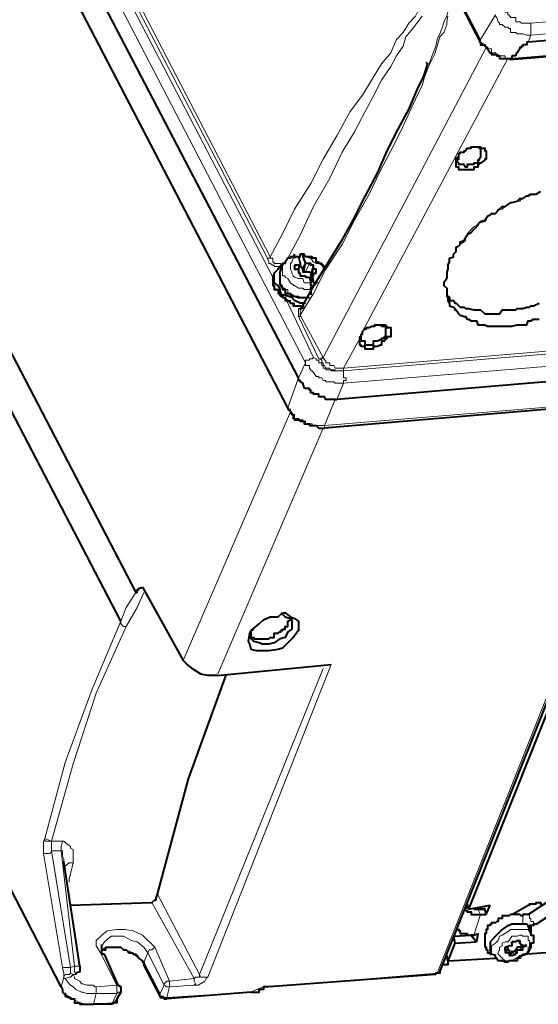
# Model space of a CAD drawing. Header units: millimetres. Extents: x 2 to 406, y 0 to 285.
# Tile 20 of 53: x 361.22 to 367.54, y 55.61 to 67.6. Entities that reach past the tile are written whole.
import ezdxf

# ---------------------------------------------------------------- set-up
doc = ezdxf.new("R2010")
doc.units = ezdxf.units.MM
doc.header["$MEASUREMENT"] = 0
doc.layers.get('0').update_dxf_attribs({"linetype": 'CONTINUOUS'})

msp = doc.modelspace()

# ---------------------------------------------------------------- linework, layer by layer
at = {"color": 0, "linetype": 'Continuous', "lineweight": 40, "true_color": 0x000007}
for points in [[(352.305, 80.448), (362.63, 60.626)], [(362.448, 60.278), (352.189, 79.968)], [(366.832, 67.327), (364.301, 72.208)], [(364.483, 62.876), (359.684, 72.092)], [(364.615, 63.24), (359.982, 72.109)], [(379.987, 68.386), (367.412, 67.327)], [(379.987, 68.171), (367.197, 67.112)], [(366.832, 67.327), (366.832, 67.294), (366.882, 67.294), (366.882, 67.277), (366.899, 67.261), (366.915, 67.244), (366.948, 67.195), (366.965, 67.195), (366.965, 67.178), (367.031, 67.178), (367.031, 67.162), (367.064, 67.162), (367.064, 67.129), (367.18, 67.129), (367.197, 67.112)], [(367.412, 67.327), (367.395, 67.327), (367.395, 67.294), (367.345, 67.294), (367.345, 67.277), (367.329, 67.277), (367.329, 67.261), (367.312, 67.261), (367.312, 67.244), (367.279, 67.195), (367.263, 67.178)], [(367.213, 67.162), (367.213, 67.129)], [(367.263, 67.162), (367.213, 67.162)], [(367.263, 67.178), (367.263, 67.162)], [(366.187, 67.062), (366.138, 66.913), (366.055, 66.748), (365.956, 66.516), (365.823, 66.268), (365.691, 66.003), (365.575, 65.739), (365.426, 65.457), (365.277, 65.16), (365.128, 64.895), (364.781, 64.332), (364.632, 64.067)], [(366.187, 67.062), (366.171, 67.079)], [(367.197, 67.112), (367.197, 67.129)], [(367.213, 67.129), (367.197, 67.129)], [(367.197, 67.112), (367.197, 67.112)], [(366.568, 65.921), (366.568, 65.97), (366.584, 65.97), (366.584, 65.987), (366.634, 65.987), (366.634, 66.003), (366.65, 66.003), (366.667, 66.036), (366.717, 66.036), (366.717, 66.053), (366.783, 66.053)], [(366.783, 66.053), (366.832, 66.053), (366.832, 66.036), (366.882, 66.036), (366.882, 66.003), (366.899, 66.003), (366.899, 65.921)], [(366.783, 66.053), (366.799, 66.053), (366.816, 66.036), (366.832, 66.036), (366.832, 66.003)], [(366.832, 65.97), (366.832, 65.921), (366.816, 65.904), (366.816, 65.888), (366.799, 65.888), (366.799, 65.854), (366.75, 65.854), (366.75, 65.838), (366.667, 65.838), (366.667, 65.805), (366.65, 65.805), (366.634, 65.838), (366.568, 65.838), (366.568, 65.854)], [(366.568, 65.921), (366.568, 65.97)], [(366.832, 66.003), (366.832, 65.97)], [(366.568, 65.854), (366.551, 65.871), (366.535, 65.888), (366.535, 65.904), (366.568, 65.904), (366.568, 65.921)], [(366.899, 65.921), (366.899, 65.904), (366.882, 65.904), (366.882, 65.888), (366.832, 65.854), (366.816, 65.854), (366.816, 65.838), (366.799, 65.838), (366.799, 65.805), (366.75, 65.805), (366.75, 65.772), (366.568, 65.772), (366.568, 65.805), (366.535, 65.805), (366.535, 65.921), (366.568, 65.921)], [(366.568, 65.921), (366.551, 65.921)], [(366.435, 64.613), (366.452, 64.647), (366.452, 64.696), (366.502, 64.713), (366.502, 64.746), (366.518, 64.762), (366.535, 64.779), (366.535, 64.829), (366.568, 64.845), (366.584, 64.862), (366.584, 64.895), (366.634, 64.911), (366.65, 64.944), (366.667, 64.977), (366.684, 64.994), (366.717, 65.011), (366.75, 65.044), (366.783, 65.077), (366.799, 65.093), (366.816, 65.126), (366.832, 65.143), (366.882, 65.16), (366.915, 65.209), (366.948, 65.226), (366.965, 65.242), (367.014, 65.242), (367.048, 65.275), (367.064, 65.292), (367.097, 65.325), (367.13, 65.325), (367.18, 65.358), (367.197, 65.375), (367.213, 65.375), (367.279, 65.391), (367.312, 65.424), (367.345, 65.424), (367.395, 65.457), (367.412, 65.457), (367.445, 65.474), (367.511, 65.474), (367.561, 65.507)], [(364.566, 64.746), (364.549, 64.713), (364.516, 64.713), (364.516, 64.696), (364.483, 64.696), (364.45, 64.647), (364.45, 64.63), (364.417, 64.63), (364.417, 64.613)], [(364.615, 64.713), (364.566, 64.713), (364.566, 64.746)], [(364.615, 64.713), (364.632, 64.713), (364.632, 64.746)], [(364.632, 64.746), (364.665, 64.746), (364.665, 64.713)], [(364.93, 64.564), (364.93, 64.597), (364.913, 64.597), (364.913, 64.613), (364.897, 64.613), (364.897, 64.63), (364.863, 64.63), (364.863, 64.647), (364.83, 64.647), (364.83, 64.696), (364.781, 64.696), (364.781, 64.713), (364.698, 64.713), (364.681, 64.746), (364.632, 64.746)], [(364.615, 64.713), (364.632, 64.63)], [(364.615, 64.713), (364.615, 64.696)], [(364.632, 64.63), (364.632, 64.613)], [(364.632, 64.63), (364.632, 64.63)], [(364.632, 64.63), (364.632, 64.63)], [(364.632, 64.63), (364.632, 64.63)], [(364.665, 64.713), (364.698, 64.63)], [(364.665, 64.564), (364.698, 64.63)], [(364.748, 64.63), (364.698, 64.63)], [(364.698, 64.63), (364.698, 64.63)], [(364.797, 64.597), (364.797, 64.613), (364.764, 64.613), (364.764, 64.63), (364.748, 64.63)], [(364.317, 64.514), (364.367, 64.564), (364.384, 64.597), (364.4, 64.613), (364.417, 64.613)], [(364.317, 64.398), (364.317, 64.514)], [(364.317, 64.481), (364.317, 64.514)], [(364.384, 64.514), (364.417, 64.613)], [(364.384, 64.514), (364.384, 64.382), (364.4, 64.382)], [(364.615, 64.613), (364.566, 64.613)], [(364.566, 64.613), (364.566, 64.597)], [(364.566, 64.597), (364.566, 64.564), (364.615, 64.564)], [(364.615, 64.564), (364.632, 64.613)], [(364.632, 64.613), (364.615, 64.613)], [(364.615, 64.564), (364.615, 64.531)], [(364.615, 64.531), (364.615, 64.514)], [(364.615, 64.531), (364.615, 64.531)], [(364.615, 64.531), (364.615, 64.531)], [(364.615, 64.514), (364.632, 64.514), (364.632, 64.481), (364.681, 64.481)], [(364.632, 64.613), (364.665, 64.564)], [(364.665, 64.564), (364.665, 64.531), (364.681, 64.531)], [(364.681, 64.531), (364.698, 64.531)], [(364.698, 64.531), (364.748, 64.531), (364.764, 64.514)], [(364.764, 64.481), (364.797, 64.597)], [(364.764, 64.514), (364.764, 64.481)], [(364.781, 64.481), (364.797, 64.481), (364.797, 64.514)], [(364.797, 64.564), (364.797, 64.597)], [(364.797, 64.597), (364.797, 64.597)], [(364.797, 64.597), (364.797, 64.597)], [(364.83, 64.531), (364.83, 64.564), (364.797, 64.564)], [(364.797, 64.514), (364.83, 64.514)], [(364.83, 64.514), (364.83, 64.531)], [(366.435, 64.613), (366.435, 64.564), (366.419, 64.531), (366.419, 64.448), (366.386, 64.398), (366.386, 64.365), (366.419, 64.332), (366.419, 64.233), (366.435, 64.216), (366.435, 64.183), (366.452, 64.15)], [(366.435, 64.613), (366.435, 64.613)], [(364.317, 64.481), (364.301, 64.481), (364.301, 64.365), (364.317, 64.365), (364.317, 64.332)], [(364.367, 64.365), (364.317, 64.398)], [(364.4, 64.382), (364.4, 64.365), (364.417, 64.332), (364.417, 64.316), (364.45, 64.316), (364.45, 64.266), (364.516, 64.266), (364.516, 64.249), (364.533, 64.249), (364.533, 64.233), (364.566, 64.233), (364.615, 64.216), (364.748, 64.216)], [(364.681, 64.481), (364.698, 64.481)], [(364.698, 64.481), (364.698, 64.465), (364.748, 64.465)], [(364.748, 64.465), (364.764, 64.398)], [(364.764, 64.481), (364.764, 64.465), (364.781, 64.465)], [(364.764, 64.398), (364.781, 64.481)], [(364.781, 64.481), (364.764, 64.398)], [(364.764, 64.316), (364.764, 64.332), (364.781, 64.365), (364.764, 64.365), (364.764, 64.398)], [(364.781, 64.481), (364.797, 64.398)], [(364.781, 64.481), (364.781, 64.481)], [(364.781, 64.481), (364.781, 64.481)], [(364.781, 64.481), (364.781, 64.481)], [(364.781, 64.465), (364.781, 64.465)], [(364.797, 64.398), (364.83, 64.382)], [(364.317, 64.332), (364.317, 64.316), (364.367, 64.316), (364.367, 64.266), (364.384, 64.266), (364.384, 64.249), (364.4, 64.233), (364.417, 64.233), (364.417, 64.216), (364.45, 64.216), (364.45, 64.183), (364.483, 64.183), (364.516, 64.15), (364.549, 64.15), (364.549, 64.117), (364.632, 64.117), (364.665, 64.101), (364.681, 64.101)], [(364.698, 64.15), (364.632, 64.15), (364.566, 64.183), (364.533, 64.216), (364.483, 64.233), (364.417, 64.249), (364.4, 64.266), (364.384, 64.332), (364.367, 64.365)], [(364.764, 64.332), (364.781, 64.316)], [(364.764, 64.316), (364.764, 64.249)], [(364.764, 64.249), (364.764, 64.249)], [(378.994, 64.15), (365.079, 62.975)], [(366.419, 64.249), (366.419, 64.233), (366.435, 64.233), (366.452, 64.216), (366.452, 64.183), (366.502, 64.183), (366.518, 64.15), (366.535, 64.15), (366.568, 64.117), (366.584, 64.101), (366.634, 64.101), (366.65, 64.084), (366.684, 64.084), (366.75, 64.067), (366.832, 64.067), (366.882, 64.018), (367.064, 64.018), (367.097, 64.067), (367.263, 64.067), (367.279, 64.084), (367.345, 64.084), (367.395, 64.101), (367.428, 64.101), (367.445, 64.117), (367.478, 64.117), (367.544, 64.15)], [(366.452, 64.15), (366.452, 64.117), (366.502, 64.101), (366.518, 64.084), (366.518, 64.067), (366.535, 64.067), (366.568, 64.018), (366.584, 64.001), (366.634, 63.985), (366.65, 63.985), (366.667, 63.952), (366.684, 63.952), (366.717, 63.935), (366.783, 63.935), (366.799, 63.885), (366.882, 63.885), (366.915, 63.869), (367.213, 63.869), (367.279, 63.885), (367.395, 63.885), (367.412, 63.935), (367.445, 63.935), (367.478, 63.952), (367.544, 63.952)], [(378.829, 63.803), (364.93, 62.628)], [(365.376, 63.737), (365.376, 63.77), (365.393, 63.77), (365.393, 63.803)], [(365.376, 63.77), (365.393, 63.77), (365.393, 63.803)], [(365.393, 63.803), (365.393, 63.803), (365.426, 63.836), (365.443, 63.836), (365.443, 63.852), (365.476, 63.852), (365.509, 63.869), (365.542, 63.869), (365.542, 63.885), (365.608, 63.885)], [(365.608, 63.885), (365.674, 63.885), (365.674, 63.869), (365.691, 63.869), (365.691, 63.852), (365.74, 63.852), (365.74, 63.77)], [(365.608, 63.885), (365.625, 63.885), (365.625, 63.869), (365.674, 63.869), (365.674, 63.852)], [(365.674, 63.852), (365.674, 63.77)], [(365.36, 63.72), (365.36, 63.737), (365.376, 63.737), (365.376, 63.77)], [(365.74, 63.77), (365.74, 63.737), (365.691, 63.737), (365.691, 63.72), (365.674, 63.72), (365.674, 63.703), (365.658, 63.687), (365.625, 63.687), (365.625, 63.637), (365.608, 63.637), (365.575, 63.621), (365.525, 63.621), (365.525, 63.588), (365.426, 63.588), (365.426, 63.621), (365.376, 63.621), (365.376, 63.637), (365.36, 63.637), (365.36, 63.72)], [(365.36, 63.72), (365.376, 63.737)], [(365.36, 63.72), (365.36, 63.72)], [(365.674, 63.77), (365.674, 63.737), (365.658, 63.737), (365.658, 63.72), (365.625, 63.72), (365.625, 63.703), (365.608, 63.703), (365.575, 63.687), (365.525, 63.687), (365.525, 63.637), (365.426, 63.637), (365.426, 63.687), (365.376, 63.687), (365.376, 63.703)], [(365.376, 63.737), (365.376, 63.753)], [(365.376, 63.703), (365.376, 63.737)], [(365.062, 62.975), (364.946, 62.975), (364.93, 63.008), (364.863, 63.008), (364.863, 63.042), (364.797, 63.042), (364.797, 63.058), (364.764, 63.058), (364.764, 63.091), (364.748, 63.091), (364.748, 63.108), (364.698, 63.108), (364.681, 63.124), (364.665, 63.174), (364.632, 63.19), (364.632, 63.207), (364.615, 63.207), (364.615, 63.24)], [(364.615, 63.24), (364.615, 63.24)], [(365.062, 62.975), (365.079, 62.975)], [(364.483, 62.876), (364.483, 62.86), (364.516, 62.826), (364.516, 62.81), (364.533, 62.81), (364.533, 62.793), (364.549, 62.793), (364.549, 62.744), (364.566, 62.744), (364.566, 62.727), (364.615, 62.727), (364.632, 62.711), (364.681, 62.711), (364.681, 62.678), (364.748, 62.678), (364.748, 62.661), (364.83, 62.661), (364.863, 62.628), (364.93, 62.628)], [(366.336, 56.009), (368.835, 62.28)], [(368.835, 62.148), (366.684, 56.771)], [(362.63, 60.626), (362.646, 60.626), (362.646, 60.659), (362.663, 60.659), (362.663, 60.675)], [(362.663, 60.675), (362.712, 60.692)], [(362.712, 60.692), (363.209, 59.798)], [(364.036, 60.163), (364.135, 60.245), (364.185, 60.295), (364.268, 60.328), (364.367, 60.328), (364.417, 60.378)], [(364.4, 60.378), (364.45, 60.328), (364.516, 60.311), (364.533, 60.295)], [(364.417, 60.378), (364.45, 60.378), (364.516, 60.328), (364.566, 60.311), (364.615, 60.278), (364.615, 60.163)], [(364.483, 60.278), (364.483, 60.278), (364.516, 60.295), (364.516, 60.311)], [(364.036, 60.08), (364.069, 60.08), (364.069, 60.063), (364.251, 60.063), (364.268, 60.08), (364.317, 60.08), (364.317, 60.129), (364.367, 60.129), (364.384, 60.146), (364.4, 60.146), (364.4, 60.163), (364.417, 60.163), (364.417, 60.179), (364.45, 60.179), (364.45, 60.212), (364.483, 60.212), (364.483, 60.278)], [(364.036, 60.163), (364.069, 60.179)], [(364.533, 60.179), (364.483, 60.146), (364.45, 60.08), (364.384, 60.063), (364.317, 60.014), (364.251, 59.997), (364.169, 59.997), (364.135, 60.014), (364.069, 60.03), (364.036, 60.063)], [(364.533, 60.295), (364.533, 60.179)], [(364.615, 60.163), (364.549, 60.08), (364.417, 59.947), (364.367, 59.931), (364.251, 59.914), (364.102, 59.914), (364.036, 59.931), (364.02, 59.997), (364.003, 60.03), (364.02, 60.129)], [(364.02, 60.129), (364.036, 60.163)], [(364.036, 60.063), (364.036, 60.163)], [(363.622, 59.616), (363.507, 59.616), (363.424, 59.633), (363.341, 59.683), (363.258, 59.749), (363.209, 59.798)], [(363.622, 59.616), (365.012, 59.749)], [(362.894, 56.953), (363.275, 58.359), (363.738, 59.633)], [(361.72, 55.827), (360.81, 57.581)], [(361.753, 57.35), (361.753, 57.35)], [(361.951, 56.076), (361.753, 57.35)], [(367.412, 56.704), (368.09, 57.151)], [(362.828, 56.853), (362.861, 56.886), (362.878, 56.886), (362.878, 56.903), (362.894, 56.953)], [(367.511, 56.589), (368.189, 57.035)], [(361.835, 56.82), (362.828, 56.853)], [(366.667, 56.837), (366.684, 56.771)], [(367.213, 56.704), (367.412, 56.82), (367.428, 56.82), (367.428, 56.837), (367.511, 56.837), (367.511, 56.853), (367.561, 56.853), (367.561, 56.837), (367.577, 56.837)], [(366.667, 56.82), (366.65, 56.771)], [(366.65, 56.754), (366.667, 56.754), (366.667, 56.737), (366.717, 56.737), (366.717, 56.704), (366.832, 56.704)], [(366.667, 56.82), (366.684, 56.82)], [(366.684, 56.771), (366.948, 56.82)], [(366.75, 56.771), (366.799, 56.771)], [(366.799, 56.771), (366.882, 56.771)], [(366.816, 56.771), (366.816, 56.787)], [(366.816, 56.771), (366.816, 56.787)], [(366.816, 56.771), (366.816, 56.787)], [(366.816, 56.771), (366.816, 56.787)], [(366.832, 56.771), (366.832, 56.787)], [(366.882, 56.771), (366.832, 56.771)], [(366.832, 56.704), (366.899, 56.704)], [(366.882, 56.771), (366.882, 56.787)], [(366.899, 56.704), (366.882, 56.771)], [(367.312, 56.704), (367.197, 56.704), (367.18, 56.688), (367.097, 56.688), (367.097, 56.655), (367.048, 56.655), (367.048, 56.622), (367.031, 56.622), (367.014, 56.605), (366.965, 56.605), (366.965, 56.589), (366.948, 56.589), (366.948, 56.572), (366.915, 56.572), (366.915, 56.522), (366.899, 56.522), (366.899, 56.473), (366.882, 56.473), (366.882, 56.307)], [(366.899, 56.704), (366.948, 56.82)], [(367.412, 56.704), (367.345, 56.704), (367.345, 56.688), (367.329, 56.688), (367.312, 56.704)], [(367.428, 56.522), (367.428, 56.522), (367.412, 56.572), (367.395, 56.589), (367.213, 56.589), (367.18, 56.572), (367.163, 56.572), (367.097, 56.522), (367.048, 56.473), (367.014, 56.44), (366.965, 56.39), (366.948, 56.373)], [(367.511, 56.589), (367.478, 56.589), (367.478, 56.572), (367.428, 56.572), (367.428, 56.522)], [(366.535, 56.522), (366.568, 56.522), (366.568, 56.506), (366.584, 56.506), (366.584, 56.473), (366.667, 56.473), (366.667, 56.456), (366.75, 56.456)], [(366.75, 56.456), (366.799, 56.473)], [(366.799, 56.473), (366.783, 56.373)], [(367.445, 56.473), (367.428, 56.522)], [(367.445, 56.572), (367.445, 56.572)], [(367.445, 56.572), (367.445, 56.522)], [(367.445, 56.522), (367.445, 56.473)], [(367.445, 56.473), (367.445, 56.522)], [(367.445, 56.473), (367.445, 56.456), (367.478, 56.456), (367.478, 56.357), (367.445, 56.357), (367.445, 56.324)], [(366.518, 56.357), (366.435, 56.142)], [(366.502, 56.44), (366.717, 56.456)], [(366.502, 56.44), (366.518, 56.357)], [(366.502, 56.44), (366.518, 56.44)], [(366.518, 56.357), (366.783, 56.373)], [(366.717, 56.456), (366.783, 56.373)], [(366.75, 56.456), (366.717, 56.456)], [(366.948, 56.373), (366.948, 56.274)], [(367.213, 56.357), (367.213, 56.324), (367.18, 56.324)], [(367.279, 56.39), (367.263, 56.373), (367.213, 56.373)], [(367.213, 56.357), (367.213, 56.373)], [(367.279, 56.39), (367.312, 56.39)], [(367.312, 56.373), (367.296, 56.373)], [(367.312, 56.373), (367.296, 56.373)], [(367.312, 56.373), (367.312, 56.39)], [(367.312, 56.39), (367.312, 56.373)], [(367.312, 56.373), (367.312, 56.357)], [(367.312, 56.357), (367.312, 56.373)], [(367.329, 56.324), (367.329, 56.34), (367.312, 56.357)], [(367.345, 56.224), (369.43, 56.373)], [(362.216, 56.324), (362.216, 56.34)], [(362.249, 56.224), (362.216, 56.224), (362.216, 56.324)], [(362.216, 56.274), (362.266, 56.274), (362.266, 56.307), (362.448, 56.307), (362.481, 56.274), (362.514, 56.274), (362.547, 56.241), (362.58, 56.241), (362.597, 56.224), (362.63, 56.224), (362.63, 56.208), (362.646, 56.208), (362.663, 56.175), (362.712, 56.142), (362.712, 56.125), (362.729, 56.125), (362.729, 56.092)], [(362.415, 55.844), (362.249, 56.224)], [(366.882, 56.307), (366.899, 56.307), (366.899, 56.274), (366.915, 56.274), (366.915, 56.241), (366.948, 56.241), (366.948, 56.224), (366.965, 56.224)], [(366.965, 56.224), (366.948, 56.274)], [(367.445, 56.324), (367.445, 56.307), (367.428, 56.274), (367.395, 56.224), (367.345, 56.208), (367.329, 56.208), (367.312, 56.175), (367.279, 56.175), (367.279, 56.142), (367.18, 56.142), (367.163, 56.125), (367.13, 56.125), (367.097, 56.142), (367.048, 56.142), (367.031, 56.175), (367.014, 56.175), (367.014, 56.208), (366.965, 56.224)], [(366.965, 56.224), (366.965, 56.224)], [(367.163, 56.324), (367.163, 56.307), (367.13, 56.307)], [(367.13, 56.307), (367.13, 56.307)], [(367.18, 56.274), (367.163, 56.274), (367.163, 56.307), (367.13, 56.307)], [(367.13, 56.274), (367.13, 56.307)], [(367.13, 56.274), (367.13, 56.241)], [(367.13, 56.274), (367.13, 56.274)], [(367.163, 56.241), (367.13, 56.241)], [(367.163, 56.324), (367.18, 56.324)], [(367.163, 56.241), (367.18, 56.241)], [(367.18, 56.274), (367.18, 56.241)], [(367.18, 56.241), (367.18, 56.224)], [(367.197, 56.224), (367.18, 56.224)], [(367.18, 56.224), (367.18, 56.208)], [(367.18, 56.224), (367.18, 56.224)], [(367.213, 56.241), (367.213, 56.258), (367.197, 56.224)], [(367.263, 56.274), (367.213, 56.241)], [(367.213, 56.208), (367.213, 56.208), (367.263, 56.224)], [(367.312, 56.307), (367.279, 56.307), (367.263, 56.274)], [(367.263, 56.224), (367.263, 56.241), (367.279, 56.241), (367.279, 56.274), (367.329, 56.274)], [(367.263, 56.224), (367.263, 56.224)], [(367.312, 56.307), (367.296, 56.307)], [(367.345, 56.324), (367.329, 56.324), (367.329, 56.307), (367.312, 56.307)], [(367.329, 56.324), (367.345, 56.324)], [(367.329, 56.274), (367.345, 56.274), (367.345, 56.307)], [(367.329, 56.274), (367.329, 56.274)], [(367.345, 56.324), (367.345, 56.34)], [(367.395, 56.324), (367.345, 56.324)], [(367.395, 56.324), (367.345, 56.307)], [(367.395, 56.324), (367.379, 56.34)], [(366.435, 56.125), (366.435, 56.092), (366.386, 56.092)], [(366.435, 56.142), (366.419, 56.208)], [(366.435, 56.142), (367.014, 56.175)], [(366.435, 56.142), (366.435, 56.125)], [(367.18, 56.208), (367.197, 56.208)], [(367.213, 56.208), (367.197, 56.208)], [(361.951, 56.076), (361.951, 56.009), (361.902, 55.993), (361.902, 55.976)], [(361.951, 56.076), (361.935, 56.076)], [(362.928, 55.712), (362.729, 56.092)], [(366.336, 56.009), (366.336, 55.993), (366.286, 55.993), (366.286, 55.976)], [(366.386, 56.092), (366.369, 56.092)], [(366.286, 55.976), (364.251, 55.827)], [(361.72, 55.827), (361.736, 55.794), (361.736, 55.761), (361.753, 55.745), (361.769, 55.745), (361.769, 55.712), (361.819, 55.695), (361.835, 55.695), (361.835, 55.678), (361.885, 55.678), (361.885, 55.629), (361.951, 55.629), (361.951, 55.612), (362.117, 55.612)], [(362.448, 55.761), (362.398, 55.678)], [(362.415, 55.844), (362.448, 55.827), (362.448, 55.761)], [(364.036, 55.761), (363.01, 55.678)], [(364.036, 55.761), (364.135, 55.761), (364.135, 55.794), (364.152, 55.794)], [(364.251, 55.827), (364.185, 55.827), (364.185, 55.794), (364.152, 55.794)], [(362.398, 55.678), (362.398, 55.629), (362.365, 55.629), (362.348, 55.612)], [(362.928, 55.712), (362.928, 55.695), (362.977, 55.695), (362.977, 55.678), (363.01, 55.678)], [(362.348, 55.612), (362.117, 55.612)]]:
    msp.add_lwpolyline(points, dxfattribs=at)
at = {"color": 0, "linetype": 'Continuous', "lineweight": 5, "true_color": 0x000007}
for points in [[(366.832, 67.36), (364.301, 72.208)], [(364.483, 62.876), (359.684, 72.109)], [(360.181, 72.109), (364.698, 63.422)], [(360.313, 72.126), (364.301, 64.465)], [(364.235, 64.696), (360.363, 72.126)], [(364.268, 64.713), (360.429, 72.109)], [(367.445, 67.559), (379.424, 68.552)], [(367.445, 67.41), (379.987, 68.452)], [(380.02, 68.187), (367.197, 67.129)], [(366.435, 68.088), (366.419, 68.088), (366.419, 68.072), (366.386, 68.072), (366.369, 68.039), (366.336, 68.022), (366.303, 68.005), (366.286, 67.956), (366.27, 67.939), (366.204, 67.89), (366.187, 67.823), (366.138, 67.79), (366.071, 67.708), (366.038, 67.641), (365.956, 67.559), (365.889, 67.443), (365.807, 67.36), (365.74, 67.195), (365.625, 67.062), (365.525, 66.897), (365.393, 66.682), (365.244, 66.483), (365.079, 66.185)], [(366.187, 67.062), (366.204, 67.062), (366.253, 67.195), (366.286, 67.277), (366.303, 67.36), (366.336, 67.426), (366.369, 67.509), (366.386, 67.575), (366.419, 67.641), (366.435, 67.691), (366.435, 67.708), (366.452, 67.774), (366.452, 67.79), (366.502, 67.823), (366.502, 67.923), (366.518, 67.939), (366.518, 67.956)], [(367.097, 67.741), (367.13, 67.708), (367.13, 67.691), (367.163, 67.691), (367.163, 67.658), (367.18, 67.658), (367.18, 67.641), (367.197, 67.641), (367.197, 67.625), (367.263, 67.625), (367.263, 67.575), (367.312, 67.575), (367.329, 67.559), (367.445, 67.559)], [(366.121, 67.641), (366.055, 67.559), (366.005, 67.493), (365.922, 67.393), (365.889, 67.277), (365.807, 67.162), (365.74, 67.029), (365.625, 66.864), (365.525, 66.665), (365.426, 66.483), (365.294, 66.235), (365.145, 65.987), (364.996, 65.672), (364.797, 65.325), (364.632, 64.977), (364.483, 64.696)], [(364.632, 64.001), (364.797, 64.266), (364.946, 64.564), (365.145, 64.862), (365.294, 65.16), (365.476, 65.474), (365.608, 65.755), (365.74, 66.003), (365.856, 66.235), (366.038, 66.632), (366.121, 66.798), (366.154, 66.913), (366.204, 67.046), (366.27, 67.178), (366.303, 67.277), (366.336, 67.393), (366.386, 67.443), (366.419, 67.542), (366.419, 67.575), (366.435, 67.641)], [(366.832, 67.36), (367.014, 67.658)], [(367.014, 67.658), (367.014, 67.641), (367.031, 67.625), (367.048, 67.575), (367.064, 67.559), (367.064, 67.542), (367.097, 67.542), (367.13, 67.509), (367.163, 67.509), (367.18, 67.493), (367.197, 67.493), (367.197, 67.443), (367.263, 67.443), (367.279, 67.426), (367.345, 67.426), (367.395, 67.41), (367.445, 67.41)], [(367.445, 67.559), (367.445, 67.41)], [(367.412, 67.327), (367.445, 67.41)], [(364.913, 63.488), (366.899, 67.261)], [(366.832, 67.327), (366.816, 67.327), (366.816, 67.36), (366.832, 67.36)], [(367.197, 67.129), (367.13, 67.129), (367.13, 67.162), (367.048, 67.162), (367.048, 67.178), (367.031, 67.178), (367.014, 67.195), (366.965, 67.195), (366.965, 67.244), (366.948, 67.244), (366.915, 67.261), (366.899, 67.277), (366.882, 67.277), (366.882, 67.294), (366.832, 67.327), (366.832, 67.36)], [(365.393, 63.803), (367.163, 67.129)], [(365.079, 66.185), (364.913, 65.904), (364.764, 65.606), (364.566, 65.292), (364.417, 64.994), (364.268, 64.713)], [(366.452, 64.647), (366.452, 64.696), (366.502, 64.713), (366.502, 64.746), (366.518, 64.762), (366.535, 64.779), (366.535, 64.829), (366.568, 64.845), (366.584, 64.862), (366.634, 64.895), (366.65, 64.911), (366.65, 64.944), (366.667, 64.994), (366.684, 65.011), (366.717, 65.044), (366.75, 65.077), (366.783, 65.093), (366.816, 65.126), (366.832, 65.126), (366.882, 65.143), (366.899, 65.16), (366.915, 65.209), (366.948, 65.226), (367.014, 65.242), (367.048, 65.292), (367.097, 65.292), (367.13, 65.325), (367.163, 65.358), (367.197, 65.375), (367.213, 65.375), (367.263, 65.391), (367.312, 65.391), (367.329, 65.424), (367.395, 65.457), (367.412, 65.457), (367.428, 65.474), (367.511, 65.474), (367.561, 65.507)], [(364.268, 64.713), (364.268, 64.696), (364.235, 64.696)], [(364.384, 64.597), (364.317, 64.597), (364.317, 64.613), (364.301, 64.613), (364.268, 64.63), (364.251, 64.63), (364.251, 64.647), (364.235, 64.696)], [(364.417, 64.613), (364.4, 64.613), (364.4, 64.63), (364.317, 64.63), (364.317, 64.647), (364.301, 64.647), (364.301, 64.696), (364.268, 64.696), (364.268, 64.713)], [(364.533, 64.531), (364.516, 64.564), (364.516, 64.63), (364.533, 64.647), (364.549, 64.696), (364.566, 64.696), (364.615, 64.713)], [(364.665, 64.713), (364.698, 64.713), (364.748, 64.696), (364.764, 64.696), (364.797, 64.647), (364.83, 64.63), (364.863, 64.63), (364.897, 64.613), (364.913, 64.597)], [(364.698, 64.63), (364.681, 64.531)], [(364.748, 64.63), (364.698, 64.531)], [(364.4, 64.382), (364.4, 64.382), (364.384, 64.398), (364.384, 64.514)], [(364.417, 64.481), (364.417, 64.613)], [(364.764, 64.398), (364.681, 64.398), (364.665, 64.448), (364.615, 64.448), (364.566, 64.465), (364.549, 64.481), (364.533, 64.514), (364.533, 64.531)], [(364.615, 64.613), (364.615, 64.564)], [(364.797, 64.564), (364.781, 64.465)], [(364.913, 64.597), (364.913, 64.531)], [(378.994, 64.514), (365.161, 63.356)], [(364.301, 64.465), (364.301, 64.481), (364.317, 64.481)], [(364.317, 64.332), (364.317, 64.365), (364.301, 64.382), (364.301, 64.465)], [(364.748, 64.216), (364.632, 64.216), (364.615, 64.233), (364.549, 64.233), (364.549, 64.249), (364.516, 64.249), (364.516, 64.266), (364.483, 64.266), (364.483, 64.316), (364.45, 64.316), (364.45, 64.332), (364.417, 64.332), (364.417, 64.365), (364.4, 64.365), (364.4, 64.382)], [(364.417, 64.481), (364.45, 64.481), (364.45, 64.465), (364.483, 64.448), (364.516, 64.398), (364.533, 64.382), (364.549, 64.382), (364.549, 64.365), (364.566, 64.365), (364.615, 64.332), (364.665, 64.332), (364.681, 64.316), (364.764, 64.316)], [(364.781, 64.481), (364.764, 64.398)], [(364.863, 64.398), (364.797, 64.398)], [(365.161, 63.323), (379.011, 64.465)], [(378.994, 64.465), (365.161, 63.323)], [(364.45, 64.216), (364.417, 64.216), (364.417, 64.233), (364.4, 64.233), (364.4, 64.249), (364.384, 64.249), (364.384, 64.266), (364.367, 64.266), (364.367, 64.316), (364.317, 64.332)], [(365.161, 63.174), (379.011, 64.316)], [(364.681, 64.117), (364.566, 64.117), (364.566, 64.15), (364.516, 64.15), (364.516, 64.183), (364.483, 64.183), (364.45, 64.216)], [(364.45, 64.216), (364.797, 63.488)], [(364.615, 63.985), (364.615, 64.084), (364.665, 64.084), (364.665, 64.101)], [(364.632, 64.001), (364.632, 64.067)], [(364.632, 64.001), (364.632, 63.985), (364.615, 63.985)], [(364.863, 63.472), (364.615, 63.985)], [(364.913, 63.488), (364.632, 64.001)], [(378.845, 63.803), (364.93, 62.661)], [(365.161, 63.356), (365.36, 63.72)], [(364.698, 63.422), (364.615, 63.24)], [(364.797, 63.488), (364.797, 63.488), (364.781, 63.472), (364.748, 63.472), (364.748, 63.455), (364.698, 63.455), (364.698, 63.422)], [(364.698, 63.422), (364.698, 63.389), (364.748, 63.389), (364.748, 63.356), (364.764, 63.339), (364.764, 63.323), (364.781, 63.323), (364.797, 63.306), (364.83, 63.257), (364.863, 63.257), (364.863, 63.24), (364.897, 63.24), (364.913, 63.207), (364.946, 63.207), (364.946, 63.19), (365.045, 63.19), (365.062, 63.174), (365.161, 63.174)], [(364.797, 63.488), (364.83, 63.472), (364.83, 63.455), (364.863, 63.455), (364.863, 63.422), (364.897, 63.422), (364.897, 63.389), (364.913, 63.389), (364.913, 63.356), (364.946, 63.356), (364.946, 63.339), (365.012, 63.339), (365.012, 63.323), (365.161, 63.323)], [(364.913, 63.488), (364.897, 63.488), (364.897, 63.472), (364.863, 63.472)], [(365.161, 63.323), (365.062, 63.323), (365.062, 63.339), (364.996, 63.339), (364.996, 63.356), (364.946, 63.356), (364.93, 63.389), (364.913, 63.389), (364.913, 63.422), (364.897, 63.422), (364.897, 63.455), (364.863, 63.472)], [(365.161, 63.356), (365.062, 63.356), (365.045, 63.389), (364.996, 63.389), (364.996, 63.422), (364.946, 63.422), (364.946, 63.455), (364.93, 63.455), (364.93, 63.472), (364.913, 63.472), (364.913, 63.488)], [(365.161, 63.356), (365.161, 63.323)], [(365.161, 63.323), (365.161, 63.24), (365.194, 63.24), (365.194, 63.207), (365.161, 63.207), (365.161, 63.174)], [(364.615, 63.24), (364.483, 62.876)], [(365.161, 63.174), (365.079, 62.975)], [(365.062, 62.975), (364.93, 62.661)], [(364.516, 62.826), (363.209, 59.798)], [(364.93, 62.661), (364.781, 62.661), (364.781, 62.678), (364.698, 62.678), (364.698, 62.711), (364.665, 62.711), (364.665, 62.727), (364.632, 62.727), (364.615, 62.744), (364.566, 62.744), (364.566, 62.793), (364.549, 62.793), (364.533, 62.81), (364.533, 62.826), (364.516, 62.826), (364.516, 62.86), (364.483, 62.86), (364.483, 62.876)], [(364.483, 62.876), (364.483, 62.876)], [(364.913, 62.628), (363.622, 59.616)], [(364.93, 62.628), (364.93, 62.661)], [(366.303, 55.993), (368.802, 62.28)], [(362.63, 60.626), (362.514, 60.444), (362.448, 60.278)], [(362.729, 60.626), (362.646, 60.444), (362.514, 60.212)], [(362.448, 60.278), (362.1, 59.451), (361.769, 58.558), (361.521, 57.631)], [(362.514, 60.212), (362.15, 59.401), (361.869, 58.541), (361.604, 57.598)], [(362.514, 60.212), (362.481, 60.212), (362.448, 60.245), (362.448, 60.278)], [(363.507, 55.943), (365.012, 59.749)], [(363.407, 55.976), (364.913, 59.699)], [(361.72, 55.827), (360.81, 57.598)], [(361.521, 57.631), (361.505, 57.598), (361.505, 57.449)], [(361.604, 57.598), (361.736, 57.598)], [(361.604, 57.598), (361.604, 57.482)], [(361.72, 57.482), (361.72, 57.532), (361.736, 57.598)], [(361.736, 57.598), (361.753, 57.598), (361.769, 57.581), (361.835, 57.532), (361.835, 57.515), (361.869, 57.499), (361.869, 57.333)], [(361.604, 57.482), (361.587, 57.449), (361.505, 57.449)], [(361.505, 57.449), (361.736, 56.059)], [(361.604, 57.482), (361.72, 57.482)], [(361.604, 57.482), (361.835, 56.059)], [(361.72, 57.482), (361.736, 57.482), (361.736, 57.416), (361.753, 57.383), (361.753, 57.35)], [(361.885, 56.076), (361.72, 57.482)], [(361.753, 57.283), (361.819, 57.333), (361.869, 57.333)], [(361.869, 57.333), (361.819, 57.135), (361.819, 57.101)], [(363.407, 55.976), (362.894, 56.953)], [(363.341, 55.927), (362.828, 56.853)], [(366.684, 56.82), (366.65, 56.82)], [(366.667, 56.82), (366.684, 56.82)], [(366.75, 56.456), (366.832, 56.704)], [(366.832, 56.704), (366.799, 56.771)], [(367.412, 56.704), (367.428, 56.704), (367.428, 56.688)], [(367.329, 56.688), (367.345, 56.688), (367.345, 56.655)], [(367.345, 56.655), (367.345, 56.589)], [(367.428, 56.688), (367.428, 56.655)], [(367.428, 56.688), (367.428, 56.688)], [(367.428, 56.688), (367.428, 56.688)], [(367.428, 56.688), (367.428, 56.688)], [(367.428, 56.688), (367.428, 56.688)], [(367.428, 56.688), (367.428, 56.688)], [(367.428, 56.688), (367.428, 56.688)], [(367.428, 56.655), (367.445, 56.655)], [(367.428, 56.655), (367.428, 56.655)], [(367.445, 56.655), (367.445, 56.622)], [(367.445, 56.655), (367.445, 56.655)], [(367.445, 56.622), (367.478, 56.622)], [(367.445, 56.622), (367.445, 56.622)], [(367.445, 56.622), (367.445, 56.622)], [(367.478, 56.622), (367.478, 56.605)], [(367.478, 56.622), (367.478, 56.622)], [(367.478, 56.605), (367.478, 56.589), (367.511, 56.589)], [(367.478, 56.605), (367.478, 56.605)], [(367.478, 56.605), (367.478, 56.605)], [(362.2, 56.241), (362.15, 56.324), (362.15, 56.39), (362.216, 56.456), (362.282, 56.506), (362.398, 56.522), (362.497, 56.522), (362.597, 56.506), (362.712, 56.456), (362.861, 56.307)], [(366.965, 56.324), (367.014, 56.357), (367.048, 56.39), (367.064, 56.44), (367.097, 56.456), (367.18, 56.506), (367.197, 56.522), (367.279, 56.522)], [(367.279, 56.522), (367.412, 56.522), (367.445, 56.473)], [(362.216, 56.324), (362.249, 56.373), (362.332, 56.44), (362.481, 56.44), (362.58, 56.39), (362.646, 56.373), (362.729, 56.307), (362.779, 56.241)], [(367.064, 56.274), (367.064, 56.307), (367.097, 56.324), (367.097, 56.357), (367.13, 56.373), (367.163, 56.373), (367.18, 56.39), (367.213, 56.44), (367.279, 56.44), (367.312, 56.456), (367.329, 56.456), (367.345, 56.44), (367.412, 56.44), (367.412, 56.39), (367.428, 56.39), (367.428, 56.307)], [(367.312, 56.39), (367.312, 56.373)], [(367.312, 56.373), (367.312, 56.39)], [(362.2, 56.241), (362.216, 56.224), (362.249, 56.224)], [(362.398, 55.844), (362.2, 56.241)], [(362.729, 56.125), (362.663, 56.175), (362.597, 56.241), (362.514, 56.274), (362.415, 56.307), (362.266, 56.307), (362.216, 56.274)], [(362.779, 56.241), (362.729, 56.125)], [(362.861, 56.307), (362.828, 56.274), (362.795, 56.274), (362.779, 56.241)], [(362.779, 56.241), (362.977, 55.844)], [(362.861, 56.307), (363.043, 55.894)], [(366.965, 56.224), (366.965, 56.324)], [(366.965, 56.324), (366.965, 56.324)], [(367.428, 56.307), (367.412, 56.307), (367.412, 56.274), (367.395, 56.241), (367.345, 56.224), (367.329, 56.208), (367.312, 56.208), (367.279, 56.175), (367.263, 56.175), (367.213, 56.142), (367.13, 56.142), (367.097, 56.175), (367.064, 56.208), (367.048, 56.224), (367.048, 56.241), (367.064, 56.274)], [(367.064, 56.274), (367.064, 56.274)], [(367.163, 56.241), (367.13, 56.307)], [(367.13, 56.274), (367.13, 56.241)], [(367.18, 56.224), (367.197, 56.208)], [(367.213, 56.208), (367.197, 56.224)], [(367.213, 56.241), (367.263, 56.224)], [(367.263, 56.224), (367.263, 56.274)], [(367.312, 56.307), (367.329, 56.274)], [(367.329, 56.274), (367.312, 56.307)], [(367.345, 56.324), (367.345, 56.307)], [(367.395, 56.324), (367.345, 56.324)], [(367.428, 56.307), (367.428, 56.307)], [(362.928, 55.745), (362.729, 56.125)], [(362.729, 56.092), (362.729, 56.125)], [(366.435, 56.142), (366.419, 56.092)], [(366.435, 56.125), (366.435, 56.125), (366.419, 56.092)], [(361.835, 56.059), (361.736, 56.059)], [(361.736, 56.059), (361.753, 55.993), (361.753, 55.943)], [(361.835, 55.993), (361.819, 55.976), (361.769, 55.976), (361.753, 55.943)], [(361.885, 56.076), (361.835, 56.059)], [(361.835, 56.059), (361.835, 55.993)], [(361.835, 55.993), (361.869, 55.976)], [(361.885, 56.076), (361.951, 56.076)], [(361.902, 55.976), (361.885, 56.009), (361.885, 56.076)], [(366.303, 55.993), (364.251, 55.827)], [(366.286, 55.976), (366.286, 55.993), (366.303, 55.993)], [(366.336, 56.009), (366.336, 55.993), (366.303, 55.993)], [(366.419, 56.092), (366.369, 56.092)], [(366.386, 56.092), (366.386, 56.092)], [(366.386, 56.092), (366.419, 56.092)], [(361.72, 55.827), (361.753, 55.943)], [(361.753, 55.943), (361.753, 55.927), (361.769, 55.927)], [(361.869, 55.976), (361.835, 55.943), (361.819, 55.943), (361.769, 55.927)], [(361.769, 55.927), (361.819, 55.86), (361.835, 55.844), (361.869, 55.827), (361.902, 55.794), (361.968, 55.761), (361.984, 55.761), (362.034, 55.745), (362.15, 55.745)], [(361.902, 55.976), (361.869, 55.976)], [(361.869, 55.976), (361.885, 55.943), (361.885, 55.927), (361.951, 55.894), (361.968, 55.86), (361.984, 55.86), (362.034, 55.844), (362.117, 55.844), (362.133, 55.827), (362.15, 55.827)], [(362.977, 55.844), (362.977, 55.86), (363.01, 55.894), (363.043, 55.894)], [(363.043, 55.894), (363.341, 55.927)], [(363.043, 55.894), (363.043, 55.827)], [(363.341, 55.927), (363.358, 55.943), (363.407, 55.943), (363.407, 55.976)], [(363.341, 55.844), (363.391, 55.844), (363.474, 55.894), (363.49, 55.927), (363.507, 55.943)], [(363.341, 55.927), (363.341, 55.894), (363.358, 55.86), (363.341, 55.844)], [(363.407, 55.976), (363.424, 55.943), (363.507, 55.943)], [(366.286, 55.976), (366.286, 55.976)], [(362.117, 55.612), (362.034, 55.612), (361.951, 55.629), (361.835, 55.695), (361.753, 55.745), (361.72, 55.827)], [(361.72, 55.827), (361.72, 55.827)], [(362.117, 55.612), (362.15, 55.745)], [(362.15, 55.827), (362.398, 55.844)], [(362.15, 55.827), (362.15, 55.745)], [(362.15, 55.745), (362.398, 55.745)], [(362.398, 55.745), (362.348, 55.629)], [(362.398, 55.844), (362.415, 55.844)], [(362.398, 55.745), (362.398, 55.844)], [(362.448, 55.761), (362.415, 55.761), (362.398, 55.745)], [(362.928, 55.745), (362.977, 55.844)], [(363.01, 55.695), (362.977, 55.695), (362.961, 55.712), (362.928, 55.712), (362.928, 55.745)], [(362.928, 55.712), (362.928, 55.745)], [(363.043, 55.827), (363.01, 55.827), (362.977, 55.844)], [(363.01, 55.695), (363.043, 55.827)], [(364.036, 55.761), (363.01, 55.695)], [(363.043, 55.827), (363.341, 55.844)], [(364.185, 55.827), (364.102, 55.794), (364.036, 55.761)], [(364.036, 55.761), (364.036, 55.761)], [(364.135, 55.794), (364.119, 55.794)], [(364.251, 55.827), (364.185, 55.827)], [(364.251, 55.827), (364.251, 55.827)], [(362.348, 55.629), (362.117, 55.612)], [(362.398, 55.678), (362.365, 55.629), (362.348, 55.629)], [(362.348, 55.612), (362.348, 55.629)], [(363.01, 55.678), (363.01, 55.695)], [(362.117, 55.612), (362.117, 55.612)]]:
    msp.add_lwpolyline(points, dxfattribs=at)
msp.add_lwpolyline([(361.604, 57.598), (361.521, 57.598), (361.521, 57.631)], close=True, dxfattribs=at)

doc.saveas('drawing.dxf')
